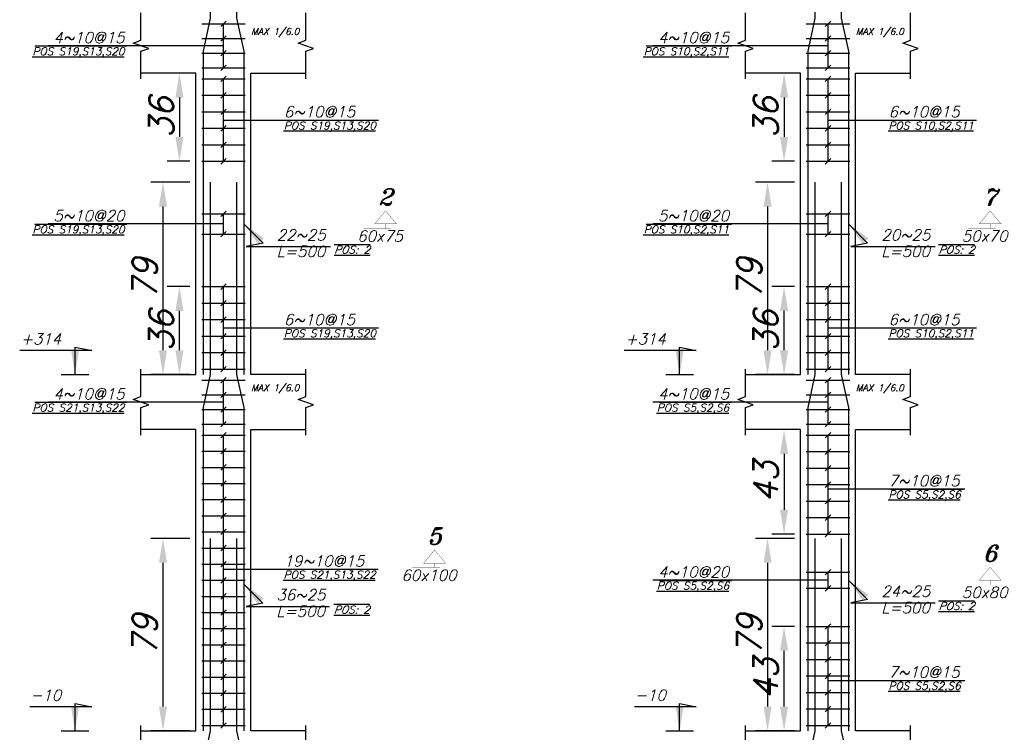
# Model space of a CAD drawing. Header units: inches. Extents: x 826 to 1034, y 702 to 834.
# Tile 3 of 93: x 883 to 891, y 716 to 722. Entities that reach past the tile are written whole.
import ezdxf
from ezdxf.enums import TextEntityAlignment as Align

# ---------------------------------------------------------------- set-up
doc = ezdxf.new("R2010")
doc.units = ezdxf.units.IN
doc.header["$MEASUREMENT"] = 0
doc.layers.add('SAZE_DRAWINGS', color=7, linetype='Continuous')
doc.styles.add('SAZE_STYLE', font='romansp.shx', dxfattribs={"oblique": 15})
doc.styles.add('SAZE_STYLE1', font='romant.shx', dxfattribs={"oblique": 15})
doc.dimstyles.new('SAZE_DIM_STYLE', dxfattribs={"dimtxt": 0.2, "dimasz": 0.2, "dimexe": 0.1, "dimexo": 0.05, "dimgap": 0.05, "dimtad": 0, "dimzin": 0, "dimdsep": 46, "dimtxsty": 'SAZE_STYLE', "dimcen": 0.09, "dimclrd": 2, "dimclre": 2, "dimclrt": 3, "dimadec": 0, "dimazin": 0, "dimtfac": 1, "dimtdec": 4, "dimtix": 1, "dimtmove": 1, "dimatfit": 3, "dimfxl": 1, "dimtolj": 1, "dimtzin": 0, "dimarcsym": 0})

# ---------------------------------------------------------------- blocks, each defined once
blk = doc.blocks.new('*D3612')
at = {"layer": 'Defpoints', "color": 0, "transparency": 16777216}
for p in [(884.1812, 717.6919), (883.9102, 716.1111), (884.1812, 716.1111)]:
    blk.add_point(p, dxfattribs=at)
at = {"layer": 'SAZE_DRAWINGS', "color": 2, "lineweight": -2, "transparency": 16777216}
for p, q in [((884.1312, 717.6919), (883.8102, 717.6919)), ((883.9102, 717.4919), (883.9102, 716.3111)), ((884.1312, 716.1111), (883.8102, 716.1111))]:
    blk.add_line(p, q, dxfattribs=at)
at = {"layer": 'SAZE_DRAWINGS', "color": 2, "transparency": 16777216}
for points in [[(883.8768, 717.4919), (883.9435, 717.4919), (883.9102, 717.6919)], [(883.8768, 716.3111), (883.9435, 716.3111), (883.9102, 716.1111)]]:
    blk.add_solid(points, dxfattribs=at)
at = {"layer": 'SAZE_DRAWINGS', "color": 3, "transparency": 16777216, "insert": (883.7602, 716.9015), "char_height": 0.2, "attachment_point": 5, "rotation": 90, "style": 'SAZE_STYLE'}
blk.add_mtext('\\A1;79', dxfattribs=at)
blk = doc.blocks.new('*D3755')
at = {"layer": 'Defpoints', "color": 0, "transparency": 16777216}
for p in [(884.1812, 720.6186), (883.9102, 719.0378), (884.1812, 719.0378)]:
    blk.add_point(p, dxfattribs=at)
at = {"layer": 'SAZE_DRAWINGS', "color": 2, "lineweight": -2, "transparency": 16777216}
for p, q in [((884.1312, 720.6186), (883.8102, 720.6186)), ((883.9102, 720.4186), (883.9102, 719.2378)), ((884.1312, 719.0378), (883.8102, 719.0378))]:
    blk.add_line(p, q, dxfattribs=at)
at = {"layer": 'SAZE_DRAWINGS', "color": 2, "transparency": 16777216}
for points in [[(883.8768, 720.4186), (883.9435, 720.4186), (883.9102, 720.6186)], [(883.8768, 719.2378), (883.9435, 719.2378), (883.9102, 719.0378)]]:
    blk.add_solid(points, dxfattribs=at)
at = {"layer": 'SAZE_DRAWINGS', "color": 3, "transparency": 16777216, "insert": (883.7602, 719.8282), "char_height": 0.2, "attachment_point": 5, "rotation": 90, "style": 'SAZE_STYLE'}
blk.add_mtext('\\A1;79', dxfattribs=at)
blk = doc.blocks.new('*D3757')
at = {"layer": 'Defpoints', "color": 0, "transparency": 16777216}
for p in [(884.0457, 719.7605), (884.1812, 719.7605), (884.1812, 719.0378)]:
    blk.add_point(p, dxfattribs=at)
at = {"layer": 'SAZE_DRAWINGS', "color": 2, "lineweight": -2, "transparency": 16777216}
for p, q in [((884.1312, 719.7605), (883.9457, 719.7605)), ((884.0457, 719.2378), (884.0457, 719.5605)), ((884.1312, 719.0378), (883.9457, 719.0378))]:
    blk.add_line(p, q, dxfattribs=at)
at = {"layer": 'SAZE_DRAWINGS', "color": 2, "transparency": 16777216}
for points in [[(884.0123, 719.5605), (884.079, 719.5605), (884.0457, 719.7605)], [(884.0123, 719.2378), (884.079, 719.2378), (884.0457, 719.0378)]]:
    blk.add_solid(points, dxfattribs=at)
at = {"layer": 'SAZE_DRAWINGS', "color": 3, "transparency": 16777216, "insert": (883.8957, 719.3991), "char_height": 0.2, "attachment_point": 5, "rotation": 90, "style": 'SAZE_STYLE'}
blk.add_mtext('\\A1;36', dxfattribs=at)
blk = doc.blocks.new('*D3758')
at = {"layer": 'Defpoints', "color": 0, "transparency": 16777216}
for p in [(884.1812, 721.5129), (884.0457, 720.7903), (884.1812, 720.7903)]:
    blk.add_point(p, dxfattribs=at)
at = {"layer": 'SAZE_DRAWINGS', "color": 2, "lineweight": -2, "transparency": 16777216}
for p, q in [((884.1312, 721.5129), (883.9457, 721.5129)), ((884.0457, 721.3129), (884.0457, 720.9903)), ((884.1312, 720.7903), (883.9457, 720.7903))]:
    blk.add_line(p, q, dxfattribs=at)
at = {"layer": 'SAZE_DRAWINGS', "color": 2, "transparency": 16777216}
for points in [[(884.0123, 721.3129), (884.079, 721.3129), (884.0457, 721.5129)], [(884.0123, 720.9903), (884.079, 720.9903), (884.0457, 720.7903)]]:
    blk.add_solid(points, dxfattribs=at)
at = {"layer": 'SAZE_DRAWINGS', "color": 3, "transparency": 16777216, "insert": (883.8957, 721.1516), "char_height": 0.2, "attachment_point": 5, "rotation": 90, "style": 'SAZE_STYLE'}
blk.add_mtext('\\A1;36', dxfattribs=at)
blk = doc.blocks.new('*D3719')
at = {"layer": 'Defpoints', "color": 0, "transparency": 16777216}
for p in [(889.1494, 717.6919), (888.8784, 716.1111), (889.1494, 716.1111)]:
    blk.add_point(p, dxfattribs=at)
at = {"layer": 'SAZE_DRAWINGS', "color": 2, "lineweight": -2, "transparency": 16777216}
for p, q in [((889.0994, 717.6919), (888.7784, 717.6919)), ((888.8784, 717.4919), (888.8784, 716.3111)), ((889.0994, 716.1111), (888.7784, 716.1111))]:
    blk.add_line(p, q, dxfattribs=at)
at = {"layer": 'SAZE_DRAWINGS', "color": 2, "transparency": 16777216}
for points in [[(888.8451, 717.4919), (888.9118, 717.4919), (888.8784, 717.6919)], [(888.8451, 716.3111), (888.9118, 716.3111), (888.8784, 716.1111)]]:
    blk.add_solid(points, dxfattribs=at)
at = {"layer": 'SAZE_DRAWINGS', "color": 3, "transparency": 16777216, "insert": (888.7284, 716.9015), "char_height": 0.2, "attachment_point": 5, "rotation": 90, "style": 'SAZE_STYLE'}
blk.add_mtext('\\A1;79', dxfattribs=at)
blk = doc.blocks.new('*D3713')
at = {"layer": 'Defpoints', "color": 0, "transparency": 16777216}
for p in [(889.1494, 720.6186), (888.8784, 719.0378), (889.1494, 719.0378)]:
    blk.add_point(p, dxfattribs=at)
at = {"layer": 'SAZE_DRAWINGS', "color": 2, "lineweight": -2, "transparency": 16777216}
for p, q in [((889.0994, 720.6186), (888.7784, 720.6186)), ((888.8784, 720.4186), (888.8784, 719.2378)), ((889.0994, 719.0378), (888.7784, 719.0378))]:
    blk.add_line(p, q, dxfattribs=at)
at = {"layer": 'SAZE_DRAWINGS', "color": 2, "transparency": 16777216}
for points in [[(888.8451, 720.4186), (888.9118, 720.4186), (888.8784, 720.6186)], [(888.8451, 719.2378), (888.9118, 719.2378), (888.8784, 719.0378)]]:
    blk.add_solid(points, dxfattribs=at)
at = {"layer": 'SAZE_DRAWINGS', "color": 3, "transparency": 16777216, "insert": (888.7284, 719.8282), "char_height": 0.2, "attachment_point": 5, "rotation": 90, "style": 'SAZE_STYLE'}
blk.add_mtext('\\A1;79', dxfattribs=at)
blk = doc.blocks.new('*D3714')
at = {"layer": 'Defpoints', "color": 0, "transparency": 16777216}
for p in [(889.0139, 716.9692), (889.1494, 716.9692), (889.1494, 716.1111)]:
    blk.add_point(p, dxfattribs=at)
at = {"layer": 'SAZE_DRAWINGS', "color": 2, "lineweight": -2, "transparency": 16777216}
for p, q in [((889.0994, 716.9692), (888.9139, 716.9692)), ((889.0139, 716.3111), (889.0139, 716.7692)), ((889.0994, 716.1111), (888.9139, 716.1111))]:
    blk.add_line(p, q, dxfattribs=at)
at = {"layer": 'SAZE_DRAWINGS', "color": 2, "transparency": 16777216}
for points in [[(888.9806, 716.7692), (889.0473, 716.7692), (889.0139, 716.9692)], [(888.9806, 716.3111), (889.0473, 716.3111), (889.0139, 716.1111)]]:
    blk.add_solid(points, dxfattribs=at)
at = {"layer": 'SAZE_DRAWINGS', "color": 3, "transparency": 16777216, "insert": (888.8639, 716.5401), "char_height": 0.2, "attachment_point": 5, "rotation": 90, "style": 'SAZE_STYLE'}
blk.add_mtext('\\A1;43', dxfattribs=at)
blk = doc.blocks.new('*D3715')
at = {"layer": 'Defpoints', "color": 0, "transparency": 16777216}
for p in [(889.1494, 718.5862), (889.0139, 717.728), (889.1494, 717.728)]:
    blk.add_point(p, dxfattribs=at)
at = {"layer": 'SAZE_DRAWINGS', "color": 2, "lineweight": -2, "transparency": 16777216}
for p, q in [((889.0994, 718.5862), (888.9139, 718.5862)), ((889.0139, 718.3862), (889.0139, 717.928)), ((889.0994, 717.728), (888.9139, 717.728))]:
    blk.add_line(p, q, dxfattribs=at)
at = {"layer": 'SAZE_DRAWINGS', "color": 2, "transparency": 16777216}
for points in [[(888.9806, 718.3862), (889.0473, 718.3862), (889.0139, 718.5862)], [(888.9806, 717.928), (889.0473, 717.928), (889.0139, 717.728)]]:
    blk.add_solid(points, dxfattribs=at)
at = {"layer": 'SAZE_DRAWINGS', "color": 3, "transparency": 16777216, "insert": (888.8639, 718.1571), "char_height": 0.2, "attachment_point": 5, "rotation": 90, "style": 'SAZE_STYLE'}
blk.add_mtext('\\A1;43', dxfattribs=at)
blk = doc.blocks.new('*D3721')
at = {"layer": 'Defpoints', "color": 0, "transparency": 16777216}
for p in [(889.0139, 719.7605), (889.1494, 719.7605), (889.1494, 719.0378)]:
    blk.add_point(p, dxfattribs=at)
at = {"layer": 'SAZE_DRAWINGS', "color": 2, "lineweight": -2, "transparency": 16777216}
for p, q in [((889.0994, 719.7605), (888.9139, 719.7605)), ((889.0139, 719.2378), (889.0139, 719.5605)), ((889.0994, 719.0378), (888.9139, 719.0378))]:
    blk.add_line(p, q, dxfattribs=at)
at = {"layer": 'SAZE_DRAWINGS', "color": 2, "transparency": 16777216}
for points in [[(888.9806, 719.5605), (889.0473, 719.5605), (889.0139, 719.7605)], [(888.9806, 719.2378), (889.0473, 719.2378), (889.0139, 719.0378)]]:
    blk.add_solid(points, dxfattribs=at)
at = {"layer": 'SAZE_DRAWINGS', "color": 3, "transparency": 16777216, "insert": (888.8639, 719.3991), "char_height": 0.2, "attachment_point": 5, "rotation": 90, "style": 'SAZE_STYLE'}
blk.add_mtext('\\A1;36', dxfattribs=at)
blk = doc.blocks.new('*D3722')
at = {"layer": 'Defpoints', "color": 0, "transparency": 16777216}
for p in [(889.1494, 721.5129), (889.0139, 720.7903), (889.1494, 720.7903)]:
    blk.add_point(p, dxfattribs=at)
at = {"layer": 'SAZE_DRAWINGS', "color": 2, "lineweight": -2, "transparency": 16777216}
for p, q in [((889.0994, 721.5129), (888.9139, 721.5129)), ((889.0139, 721.3129), (889.0139, 720.9903)), ((889.0994, 720.7903), (888.9139, 720.7903))]:
    blk.add_line(p, q, dxfattribs=at)
at = {"layer": 'SAZE_DRAWINGS', "color": 2, "transparency": 16777216}
for points in [[(888.9806, 721.3129), (889.0473, 721.3129), (889.0139, 721.5129)], [(888.9806, 720.9903), (889.0473, 720.9903), (889.0139, 720.7903)]]:
    blk.add_solid(points, dxfattribs=at)
at = {"layer": 'SAZE_DRAWINGS', "color": 3, "transparency": 16777216, "insert": (888.8639, 721.1516), "char_height": 0.2, "attachment_point": 5, "rotation": 90, "style": 'SAZE_STYLE'}
blk.add_mtext('\\A1;36', dxfattribs=at)

msp = doc.modelspace()

# ---------------------------------------------------------------- linework, layer by layer
at = {"layer": 'SAZE_DRAWINGS', "color": 3}
for p, q in [((884.2286, 721.9194), (884.5854, 721.9194)), ((889.1969, 721.9194), (889.5537, 721.9194)), ((884.2286, 721.799), (884.5854, 721.799)), ((889.1969, 721.799), (889.5537, 721.799)), ((884.2286, 721.6785), (884.5854, 721.6785)), ((889.1969, 721.6785), (889.5537, 721.6785)), ((884.2286, 721.5581), (884.5854, 721.5581)), ((889.1969, 721.5581), (889.5537, 721.5581)), ((884.2286, 721.4677), (884.5854, 721.4677)), ((889.1969, 721.4677), (889.5537, 721.4677)), ((884.2286, 721.3322), (884.5854, 721.3322)), ((889.1969, 721.3322), (889.5537, 721.3322)), ((884.2286, 721.1967), (884.5854, 721.1967)), ((889.1969, 721.1967), (889.5537, 721.1967)), ((884.2286, 721.0612), (884.5854, 721.0612)), ((889.1969, 721.0612), (889.5537, 721.0612)), ((884.2286, 720.9258), (884.5854, 720.9258)), ((889.1969, 720.9258), (889.5537, 720.9258)), ((884.2286, 720.7903), (884.5854, 720.7903)), ((889.1969, 720.7903), (889.5537, 720.7903)), ((884.2286, 720.3589), (884.5854, 720.3589)), ((889.1969, 720.3589), (889.5537, 720.3589)), ((884.2286, 720.1918), (884.5854, 720.1918)), ((889.1969, 720.1918), (889.5537, 720.1918)), ((884.2286, 719.7605), (884.5854, 719.7605)), ((889.1969, 719.7605), (889.5537, 719.7605)), ((884.2286, 719.625), (884.5854, 719.625)), ((889.1969, 719.625), (889.5537, 719.625)), ((884.2286, 719.4895), (884.5854, 719.4895)), ((889.1969, 719.4895), (889.5537, 719.4895)), ((884.2286, 719.354), (884.5854, 719.354)), ((889.1969, 719.354), (889.5537, 719.354)), ((884.2286, 719.2185), (884.5854, 719.2185)), ((889.1969, 719.2185), (889.5537, 719.2185)), ((884.2286, 719.083), (884.5854, 719.083)), ((889.1969, 719.083), (889.5537, 719.083)), ((883.0746, 719.0378), (883.3004, 719.0378)), ((884.2286, 718.9926), (884.5854, 718.9926)), ((888.0429, 719.0378), (888.2687, 719.0378)), ((889.1969, 718.9926), (889.5537, 718.9926)), ((884.2286, 718.8722), (884.5854, 718.8722)), ((889.1969, 718.8722), (889.5537, 718.8722)), ((884.2286, 718.7518), (884.5854, 718.7518)), ((889.1969, 718.7518), (889.5537, 718.7518)), ((884.2286, 718.6313), (884.5854, 718.6313)), ((889.1969, 718.6313), (889.5537, 718.6313)), ((884.2286, 718.541), (884.5854, 718.541)), ((889.1969, 718.541), (889.5537, 718.541)), ((884.2286, 718.4085), (884.5854, 718.4085)), ((889.1969, 718.4055), (889.5537, 718.4055)), ((884.2286, 718.276), (884.5854, 718.276)), ((889.1969, 718.27), (889.5537, 718.27)), ((884.2286, 718.1435), (884.5854, 718.1435)), ((889.1969, 718.1345), (889.5537, 718.1345)), ((884.2286, 718.011), (884.5854, 718.011)), ((889.1969, 717.999), (889.5537, 717.999)), ((884.2286, 717.8786), (884.5854, 717.8786)), ((889.1969, 717.8635), (889.5537, 717.8635)), ((884.2286, 717.7461), (884.5854, 717.7461)), ((889.1969, 717.728), (889.5537, 717.728)), ((884.2286, 717.6136), (884.5854, 717.6136)), ((884.2286, 717.4811), (884.5854, 717.4811)), ((889.1969, 717.4148), (889.5537, 717.4148)), ((884.2286, 717.3486), (884.5854, 717.3486)), ((889.1969, 717.2824), (889.5537, 717.2824)), ((884.2286, 717.2161), (884.5854, 717.2161)), ((884.2286, 717.0836), (884.5854, 717.0836)), ((889.1969, 716.9692), (889.5537, 716.9692)), ((884.2286, 716.9511), (884.5854, 716.9511)), ((884.2286, 716.8187), (884.5854, 716.8187)), ((889.1969, 716.8337), (889.5537, 716.8337)), ((884.2286, 716.6862), (884.5854, 716.6862)), ((889.1969, 716.6982), (889.5537, 716.6982)), ((884.2286, 716.5537), (884.5854, 716.5537)), ((889.1969, 716.5627), (889.5537, 716.5627)), ((884.2286, 716.4212), (884.5854, 716.4212)), ((889.1969, 716.4272), (889.5537, 716.4272)), ((884.2286, 716.2887), (884.5854, 716.2887)), ((889.1969, 716.2917), (889.5537, 716.2917)), ((884.2286, 716.1562), (884.5854, 716.1562)), ((889.1969, 716.1562), (889.5537, 716.1562)), ((883.0746, 716.1111), (883.3004, 716.1111)), ((888.0429, 716.1111), (888.2687, 716.1111))]:
    msp.add_line(p, q, dxfattribs=at)
at = {"layer": 'SAZE_DRAWINGS', "color": 2}
for p, q in [((884.4296, 721.942), (884.3844, 721.8968)), ((884.407, 721.5581), (884.407, 721.9194)), ((889.3978, 721.942), (889.3527, 721.8968)), ((889.3753, 721.5581), (889.3753, 721.9194)), ((884.4296, 721.8215), (884.3844, 721.7764)), ((889.3978, 721.8215), (889.3527, 721.7764)), ((884.407, 721.7387), (882.9676, 721.7387)), ((889.3753, 721.7387), (887.9359, 721.7387)), ((884.4296, 721.7011), (884.3844, 721.6559)), ((889.3978, 721.7011), (889.3527, 721.6559)), ((884.4296, 721.5807), (884.3844, 721.5355)), ((889.3978, 721.5807), (889.3527, 721.5355)), ((884.4296, 721.4903), (884.3844, 721.4452)), ((889.3978, 721.4903), (889.3527, 721.4452)), ((884.407, 720.7903), (884.407, 721.4677)), ((889.3753, 720.7903), (889.3753, 721.4677)), ((884.4296, 721.3548), (884.3844, 721.3097)), ((889.3978, 721.3548), (889.3527, 721.3097)), ((884.4296, 721.2193), (884.3844, 721.1742)), ((889.3978, 721.2193), (889.3527, 721.1742)), ((884.4296, 721.0838), (884.3844, 721.0387)), ((884.407, 721.129), (885.5259, 721.129)), ((889.3978, 721.0838), (889.3527, 721.0387)), ((889.3753, 721.129), (890.4942, 721.129)), ((884.4296, 720.9483), (884.3844, 720.9032)), ((889.3978, 720.9483), (889.3527, 720.9032)), ((884.4296, 720.8128), (884.3844, 720.7677)), ((889.3978, 720.8128), (889.3527, 720.7677)), ((884.4296, 720.3815), (884.3844, 720.3363)), ((884.407, 720.1918), (884.407, 720.3589)), ((889.3978, 720.3815), (889.3527, 720.3363)), ((889.3753, 720.1918), (889.3753, 720.3589)), ((884.407, 720.2754), (882.9676, 720.2754)), ((889.3753, 720.2754), (887.9359, 720.2754)), ((884.4296, 720.2144), (884.3844, 720.1692)), ((889.3978, 720.2144), (889.3527, 720.1692)), ((884.4296, 719.7831), (884.3844, 719.7379)), ((884.407, 719.083), (884.407, 719.7605)), ((889.3978, 719.7831), (889.3527, 719.7379)), ((889.3753, 719.083), (889.3753, 719.7605)), ((884.4296, 719.6476), (884.3844, 719.6024)), ((889.3978, 719.6476), (889.3527, 719.6024)), ((884.4296, 719.5121), (884.3844, 719.4669)), ((889.3978, 719.5121), (889.3527, 719.4669)), ((884.407, 719.4217), (885.5259, 719.4217)), ((889.3753, 719.4217), (890.4942, 719.4217)), ((884.4296, 719.3766), (884.3844, 719.3314)), ((889.3978, 719.3766), (889.3527, 719.3314)), ((884.4296, 719.2411), (884.3844, 719.1959)), ((889.3978, 719.2411), (889.3527, 719.1959)), ((884.4296, 719.1056), (884.3844, 719.0604)), ((889.3978, 719.1056), (889.3527, 719.0604)), ((884.4296, 719.0152), (884.3844, 718.9701)), ((884.407, 718.6313), (884.407, 718.9926)), ((889.3978, 719.0152), (889.3527, 718.9701)), ((889.3753, 718.6313), (889.3753, 718.9926)), ((884.4296, 718.8948), (884.3844, 718.8496)), ((889.3978, 718.8948), (889.3527, 718.8496)), ((884.407, 718.812), (882.9676, 718.812)), ((884.4296, 718.7743), (884.3844, 718.7292)), ((889.3753, 718.812), (887.9359, 718.812)), ((889.3978, 718.7743), (889.3527, 718.7292)), ((884.4296, 718.6539), (884.3844, 718.6087)), ((889.3978, 718.6539), (889.3527, 718.6087)), ((884.4296, 718.5636), (884.3844, 718.5184)), ((884.407, 716.1562), (884.407, 718.541)), ((889.3978, 718.5636), (889.3527, 718.5184)), ((889.3753, 717.728), (889.3753, 718.541)), ((884.4296, 718.4311), (884.3844, 718.3859)), ((889.3978, 718.4281), (889.3527, 718.3829)), ((884.4296, 718.2986), (884.3844, 718.2534)), ((889.3978, 718.2926), (889.3527, 718.2474)), ((884.4296, 718.1661), (884.3844, 718.1209)), ((889.3978, 718.1571), (889.3527, 718.1119)), ((889.3753, 718.0984), (890.4985, 718.0984)), ((884.4296, 718.0336), (884.3844, 717.9885)), ((889.3978, 718.0216), (889.3527, 717.9764)), ((884.4296, 717.9011), (884.3844, 717.856)), ((889.3978, 717.8861), (889.3527, 717.8409)), ((884.4296, 717.7686), (884.3844, 717.7235)), ((889.3978, 717.7506), (889.3527, 717.7054)), ((884.4296, 717.6362), (884.3844, 717.591)), ((884.4296, 717.5037), (884.3844, 717.4585)), ((884.4296, 717.3712), (884.3844, 717.326)), ((884.405, 717.4393), (885.6013, 717.4393)), ((889.3978, 717.4374), (889.3527, 717.3923)), ((889.3753, 717.2824), (889.3753, 717.4148)), ((889.3753, 717.3486), (887.9359, 717.3486)), ((889.3978, 717.3049), (889.3527, 717.2598)), ((884.4296, 717.2387), (884.3844, 717.1935)), ((884.4296, 717.1062), (884.3844, 717.061)), ((884.4296, 716.9737), (884.3844, 716.9286)), ((889.3978, 716.9918), (889.3527, 716.9466)), ((889.3753, 716.1562), (889.3753, 716.9692)), ((884.4296, 716.8412), (884.3844, 716.7961)), ((889.3978, 716.8563), (889.3527, 716.8111)), ((889.3978, 716.7208), (889.3527, 716.6756)), ((884.4296, 716.7088), (884.3844, 716.6636)), ((884.4296, 716.5763), (884.3844, 716.5311)), ((889.3978, 716.5853), (889.3527, 716.5401)), ((889.3753, 716.5266), (890.4985, 716.5266)), ((884.4296, 716.4438), (884.3844, 716.3986)), ((889.3978, 716.4498), (889.3527, 716.4046)), ((884.4296, 716.3113), (884.3844, 716.2661)), ((889.3978, 716.3143), (889.3527, 716.2691)), ((884.4296, 716.1788), (884.3844, 716.1336)), ((889.3978, 716.1788), (889.3527, 716.1336))]:
    msp.add_line(p, q, dxfattribs=at)
at = {"layer": 'SAZE_DRAWINGS', "color": 6}
for points in [[(884.2986, 723.5454), (884.2986, 721.9646), (884.2399, 721.6936), (884.2399, 719.0378)], [(884.5154, 723.5454), (884.5154, 721.9646), (884.5741, 721.6936), (884.5741, 719.0378)], [(889.2669, 723.5454), (889.2669, 721.9646), (889.2081, 721.6936), (889.2081, 719.0378)], [(889.4837, 723.5454), (889.4837, 721.9646), (889.5424, 721.6936), (889.5424, 719.0378)], [(884.2986, 720.6186), (884.2986, 719.0378), (884.2399, 718.7668), (884.2399, 716.1111)], [(884.5154, 720.6186), (884.5154, 719.0378), (884.5741, 718.7668), (884.5741, 716.1111)], [(889.2669, 720.6186), (889.2669, 719.0378), (889.2081, 718.7668), (889.2081, 716.1111)], [(889.4837, 720.6186), (889.4837, 719.0378), (889.5424, 718.7668), (889.5424, 716.1111)], [(884.2986, 717.6919), (884.2986, 716.1111), (884.2399, 715.8401), (884.2399, 712.1297), (884.3754, 712.1297)], [(884.5154, 717.6919), (884.5154, 716.1111), (884.5741, 715.8401), (884.5741, 712.071), (884.4386, 712.071)], [(889.2669, 717.6919), (889.2669, 716.1111), (889.2081, 715.8401), (889.2081, 712.1297), (889.3436, 712.1297)], [(889.4837, 717.6919), (889.4837, 716.1111), (889.5424, 715.8401), (889.5424, 712.071), (889.4069, 712.071)]]:
    msp.add_lwpolyline(points, dxfattribs=at)
at = {"layer": 'SAZE_DRAWINGS', "color": 1}
for points in [[(883.7295, 721.4677), (883.7295, 721.6936), (883.7927, 721.7162), (883.6663, 721.7613), (883.7295, 721.7839), (883.7295, 722.0097)], [(885.0845, 721.4677), (885.0845, 721.6936), (885.1477, 721.7162), (885.0213, 721.7613), (885.0845, 721.7839), (885.0845, 722.0097)], [(888.6978, 721.4677), (888.6978, 721.6936), (888.761, 721.7162), (888.6345, 721.7613), (888.6978, 721.7839), (888.6978, 722.0097)], [(890.0527, 721.4677), (890.0527, 721.6936), (890.116, 721.7162), (889.9895, 721.7613), (890.0527, 721.7839), (890.0527, 722.0097)], [(883.7295, 718.541), (883.7295, 718.7668), (883.7927, 718.7894), (883.6663, 718.8346), (883.7295, 718.8571), (883.7295, 719.083)], [(885.0845, 718.541), (885.0845, 718.7668), (885.1477, 718.7894), (885.0213, 718.8346), (885.0845, 718.8571), (885.0845, 719.083)], [(888.6978, 718.541), (888.6978, 718.7668), (888.761, 718.7894), (888.6345, 718.8346), (888.6978, 718.8571), (888.6978, 719.083)], [(890.0527, 718.541), (890.0527, 718.7668), (890.116, 718.7894), (889.9895, 718.8346), (890.0527, 718.8571), (890.0527, 719.083)], [(883.7295, 715.6142), (883.7295, 715.8401), (883.7927, 715.8626), (883.6663, 715.9078), (883.7295, 715.9304), (883.7295, 716.1562)], [(885.0845, 715.6142), (885.0845, 715.8401), (885.1477, 715.8626), (885.0213, 715.9078), (885.0845, 715.9304), (885.0845, 716.1562)], [(888.6978, 715.6142), (888.6978, 715.8401), (888.761, 715.8626), (888.6345, 715.9078), (888.6978, 715.9304), (888.6978, 716.1562)], [(890.0527, 715.6142), (890.0527, 715.8401), (890.116, 715.8626), (889.9895, 715.9078), (890.0527, 715.9304), (890.0527, 716.1562)]]:
    msp.add_lwpolyline(points, dxfattribs=at)
at = {"layer": 'SAZE_DRAWINGS', "color": 3}
for points in [[(883.7295, 719.0378), (884.1812, 719.0378), (884.1812, 721.5129), (883.7295, 721.5129)], [(885.0845, 719.0378), (884.6328, 719.0378), (884.6328, 721.5129), (885.0845, 721.5129)], [(888.6978, 719.0378), (889.1494, 719.0378), (889.1494, 721.5129), (888.6978, 721.5129)], [(890.0527, 719.0378), (889.6011, 719.0378), (889.6011, 721.5129), (890.0527, 721.5129)], [(883.7295, 716.1111), (884.1812, 716.1111), (884.1812, 718.5862), (883.7295, 718.5862)], [(885.0845, 716.1111), (884.6328, 716.1111), (884.6328, 718.5862), (885.0845, 718.5862)], [(888.6978, 716.1111), (889.1494, 716.1111), (889.1494, 718.5862), (888.6978, 718.5862)], [(890.0527, 716.1111), (889.6011, 716.1111), (889.6011, 718.5862), (890.0527, 718.5862)]]:
    msp.add_lwpolyline(points, dxfattribs=at)
at = {"layer": 'SAZE_DRAWINGS', "color": 3, "const_width": 0.00226}
for points in [[(885.6491, 720.2754), (885.8297, 720.2754), (885.7394, 720.3838)], [(890.6173, 720.2754), (890.798, 720.2754), (890.7077, 720.3838)], [(886.0511, 717.4891), (886.2317, 717.4891), (886.1414, 717.5975)], [(890.6173, 717.3486), (890.798, 717.3486), (890.7077, 717.457)]]:
    msp.add_lwpolyline(points, close=True, dxfattribs=at)
for points in [[(885.7394, 720.2754), (885.7394, 720.2392), (885.7846, 720.2392), (885.5587, 720.2392)], [(890.7077, 720.2754), (890.7077, 720.2392), (890.7528, 720.2392), (890.527, 720.2392)], [(886.1414, 717.4891), (886.1414, 717.453), (886.1866, 717.453), (885.9607, 717.453)], [(890.7077, 717.3486), (890.7077, 717.3125), (890.7528, 717.3125), (890.527, 717.3125)]]:
    msp.add_lwpolyline(points, dxfattribs=at)

# ---------------------------------------------------------------- texts
at = {"layer": 'SAZE_DRAWINGS', "color": 2, "style": 'SAZE_STYLE', "oblique": 15}
for s, p in [('4~10@15', (883.594, 721.7613)), ('4~10@15', (888.5623, 721.7613)), ('5~10@20', (883.594, 720.2979)), ('5~10@20', (888.5623, 720.2979)), ('4~10@15', (883.594, 718.8346)), ('4~10@15', (888.5623, 718.8346)), ('4~10@20', (888.5623, 717.3712))]:
    msp.add_text(s, height=0.09033, dxfattribs=at).set_placement(p, align=Align.RIGHT)
at = {"layer": 'SAZE_DRAWINGS', "color": 3, "style": 'SAZE_STYLE', "oblique": 15}
for p in [(884.6351, 721.8291), (889.6033, 721.8291), (884.6351, 718.9023), (889.6033, 718.9023)]:
    msp.add_text('MAX 1/6.0', height=0.0542, dxfattribs=at).set_placement(p)
at = {"layer": 'SAZE_DRAWINGS', "color": 2, "style": 'SAZE_STYLE', "oblique": 15}
for s, p in [('%%U%%OPOS S19,S13,S20', (883.5941, 721.7252)), ('%%U%%OPOS S10,S2,S11', (888.5624, 721.7252)), ('%%U%%OPOS S19,S13,S20', (883.5941, 720.2618)), ('%%U%%OPOS S10,S2,S11', (888.5624, 720.2618)), ('%%U%%OPOS S21,S13,S22', (883.5941, 718.7984)), ('%%U%%OPOS S5,S2,S6', (888.5624, 718.7984)), ('%%U%%OPOS S5,S2,S6', (888.5624, 717.3351))]:
    msp.add_text(s, height=0.063232, dxfattribs=at).set_placement(p, align=Align.TOP_RIGHT)
for s, p in [('6~10@15', (884.9038, 721.1516)), ('6~10@15', (889.8721, 721.1516)), ('6~10@15', (884.9038, 719.4443)), ('6~10@15', (889.8721, 719.4443)), ('7~10@15', (889.8721, 718.1209)), ('19~10@15', (884.9018, 717.4619)), ('7~10@15', (889.8721, 716.5492))]:
    msp.add_text(s, height=0.09033, dxfattribs=at).set_placement(p)
for s, p in [('%%U%%OPOS S19,S13,S20', (884.9039, 721.1154)), ('%%U%%OPOS S10,S2,S11', (889.8722, 721.1154)), ('%%U%%OPOS S19,S13,S20', (884.9039, 719.4082)), ('%%U%%OPOS S10,S2,S11', (889.8722, 719.4082)), ('%%U%%OPOS S5,S2,S6', (889.8722, 718.0848)), ('%%U%%OPOS S21,S13,S22', (884.9019, 717.4258)), ('%%U%%OPOS S5,S2,S6', (889.8722, 716.513))]:
    msp.add_text(s, height=0.063232, dxfattribs=at).set_placement(p, align=Align.TOP_LEFT)
at = {"layer": 'SAZE_DRAWINGS', "color": 3, "style": 'SAZE_STYLE1', "oblique": 15}
for s, p in [('2', (885.7394, 720.4289)), ('7', (890.7077, 720.4289)), ('5', (886.1414, 717.6426)), ('6', (890.7077, 717.5022))]:
    msp.add_text(s, height=0.1355, dxfattribs=at).set_placement(p, align=Align.CENTER)
for s, p in [('60x75', (885.6942, 720.2212)), ('50x70', (890.6625, 720.2212)), ('60x100', (886.0962, 717.4349)), ('50x80', (890.6625, 717.2944))]:
    msp.add_text(s, height=0.09033, dxfattribs=at).set_placement(p, align=Align.TOP_CENTER)
at = {"layer": 'SAZE_DRAWINGS', "color": 3, "char_height": 0.09033, "style": 'SAZE_STYLE'}
for s, insert, attachment_point in [('\\A1;22~25', (884.8451, 720.1399), 7), ('\\A1;20~25', (889.8134, 720.1399), 7), ('+314', (883.0746, 719.2862), 9), ('+314', (888.0429, 719.2862), 9), ('\\A1;24~25', (889.8134, 717.2131), 7), ('\\A1;36~25', (884.8426, 717.1839), 7), ('-10', (883.0746, 716.3595), 9), ('-10', (888.0429, 716.3595), 9)]:
    msp.add_mtext(s, dxfattribs=dict(at, insert=insert, attachment_point=attachment_point))
at = {"layer": 'SAZE_DRAWINGS', "color": 2, "attachment_point": 1, "style": 'SAZE_STYLE'}
for s, insert, char_height in [('L=500', (884.8451, 720.0947), 0.09033), ('{\\Q20;\\L\\OPOS: 2}', (885.3162, 720.0947), 0.063232), ('L=500', (889.8134, 720.0947), 0.09033), ('{\\Q20;\\L\\OPOS: 2}', (890.2844, 720.0947), 0.063232), ('L=500', (884.8426, 717.1388), 0.09033), ('{\\Q20;\\L\\OPOS: 2}', (885.3136, 717.1388), 0.063232), ('L=500', (889.8134, 717.1679), 0.09033), ('{\\Q20;\\L\\OPOS: 2}', (890.2844, 717.1679), 0.063232)]:
    msp.add_mtext(s, dxfattribs=dict(at, insert=insert, char_height=char_height))

# ---------------------------------------------------------------- dimensions: what is measured, and where the dimension line sits
at = {"layer": 'SAZE_DRAWINGS', "color": 3}
for base, p1, p2, override, picture, middle in [((884.0457, 720.7903), (884.1812, 721.5129), (884.1812, 720.7903), {"dimtxt": 0.2, "dimasz": 0.2, "dimgap": 0.05, "dimtad": 1, "dimtoh": 1, "dimdec": 1, "dimlfac": 50, "dimrnd": 0.5, "dimzin": 8, "dimclrd": 2, "dimclre": 2, "dimclrt": 3}, '*D3758', (883.8957, 721.1516)), ((889.0139, 720.7903), (889.1494, 721.5129), (889.1494, 720.7903), {"dimtxt": 0.2, "dimasz": 0.2, "dimgap": 0.05, "dimtad": 1, "dimtoh": 1, "dimdec": 1, "dimlfac": 50, "dimrnd": 0.5, "dimzin": 8, "dimclrd": 2, "dimclre": 2, "dimclrt": 3}, '*D3722', (888.8639, 721.1516)), ((883.9102, 719.0378), (884.1812, 720.6186), (884.1812, 719.0378), {"dimtxt": 0.2, "dimasz": 0.2, "dimgap": 0.05, "dimtad": 1, "dimtoh": 1, "dimdec": 1, "dimlfac": 50, "dimrnd": 1, "dimzin": 8, "dimclrd": 2, "dimclre": 2, "dimclrt": 3}, '*D3755', (883.7602, 719.8282)), ((888.8784, 719.0378), (889.1494, 720.6186), (889.1494, 719.0378), {"dimtxt": 0.2, "dimasz": 0.2, "dimgap": 0.05, "dimtad": 1, "dimtoh": 1, "dimdec": 1, "dimlfac": 50, "dimrnd": 1, "dimzin": 8, "dimclrd": 2, "dimclre": 2, "dimclrt": 3}, '*D3713', (888.7284, 719.8282)), ((884.0457, 719.7605), (884.1812, 719.0378), (884.1812, 719.7605), {"dimtxt": 0.2, "dimasz": 0.2, "dimgap": 0.05, "dimtad": 1, "dimtoh": 1, "dimdec": 1, "dimlfac": 50, "dimrnd": 0.5, "dimzin": 8, "dimclrd": 2, "dimclre": 2, "dimclrt": 3}, '*D3757', (883.8957, 719.3991)), ((889.0139, 719.7605), (889.1494, 719.0378), (889.1494, 719.7605), {"dimtxt": 0.2, "dimasz": 0.2, "dimgap": 0.05, "dimtad": 1, "dimtoh": 1, "dimdec": 1, "dimlfac": 50, "dimrnd": 0.5, "dimzin": 8, "dimclrd": 2, "dimclre": 2, "dimclrt": 3}, '*D3721', (888.8639, 719.3991)), ((889.0139, 717.728), (889.1494, 718.5862), (889.1494, 717.728), {"dimtxt": 0.2, "dimasz": 0.2, "dimgap": 0.05, "dimtad": 1, "dimtoh": 1, "dimdec": 1, "dimlfac": 50, "dimrnd": 0.5, "dimzin": 8, "dimclrd": 2, "dimclre": 2, "dimclrt": 3}, '*D3715', (888.8639, 718.1571)), ((883.9102, 716.1111), (884.1812, 717.6919), (884.1812, 716.1111), {"dimtxt": 0.2, "dimasz": 0.2, "dimgap": 0.05, "dimtad": 1, "dimtoh": 1, "dimdec": 1, "dimlfac": 50, "dimrnd": 1, "dimzin": 8, "dimclrd": 2, "dimclre": 2, "dimclrt": 3}, '*D3612', (883.7602, 716.9015)), ((888.8784, 716.1111), (889.1494, 717.6919), (889.1494, 716.1111), {"dimtxt": 0.2, "dimasz": 0.2, "dimgap": 0.05, "dimtad": 1, "dimtoh": 1, "dimdec": 1, "dimlfac": 50, "dimrnd": 1, "dimzin": 8, "dimclrd": 2, "dimclre": 2, "dimclrt": 3}, '*D3719', (888.7284, 716.9015)), ((889.0139, 716.9692), (889.1494, 716.1111), (889.1494, 716.9692), {"dimtxt": 0.2, "dimasz": 0.2, "dimgap": 0.05, "dimtad": 1, "dimtoh": 1, "dimdec": 1, "dimlfac": 50, "dimrnd": 0.5, "dimzin": 8, "dimclrd": 2, "dimclre": 2, "dimclrt": 3}, '*D3714', (888.8639, 716.5401))]:
    dim = msp.add_linear_dim(base=base, p1=p1, p2=p2, angle=90, dimstyle='SAZE_DIM_STYLE', override=override, dxfattribs=at)
    dim.commit()
    dim.dimension.update_dxf_attribs({"geometry": picture, "text_midpoint": middle})

# ---------------------------------------------------------------- leaders
at = {"layer": 'SAZE_DRAWINGS', "color": 7, "annotation_type": 0, "has_hookline": 1}
for points, hookline_direction, text_width in [([(884.5741, 720.2754), (884.7322, 720.1173), (884.5951, 720.0899), (884.7951, 720.0899)], 0, 0.4415), ([(889.5424, 720.2754), (889.7005, 720.1173), (889.5634, 720.0899), (889.7634, 720.0899)], 0, 0.4415), ([(883.1875, 719.0378), (883.1875, 719.2636), (883.3246, 719.2362), (883.1246, 719.2362)], 1, 0.3418), ([(888.1558, 719.0378), (888.1558, 719.2636), (888.2929, 719.2362), (888.0929, 719.2362)], 1, 0.3418), ([(884.5716, 717.3194), (884.7297, 717.1614), (884.5926, 717.1339), (884.7926, 717.1339)], 0, 0.4368), ([(889.5424, 717.3486), (889.7005, 717.1905), (889.5634, 717.1631), (889.7634, 717.1631)], 0, 0.4415), ([(883.1875, 716.1111), (883.1875, 716.3369), (883.3246, 716.3095), (883.1246, 716.3095)], 1, 0.2587), ([(888.1558, 716.1111), (888.1558, 716.3369), (888.2929, 716.3095), (888.0929, 716.3095)], 1, 0.2587)]:
    msp.add_leader(points, dimstyle='SAZE_DIM_STYLE', override={"dimasz": 0.2, "dimgap": 0.05, "dimtad": 1, "dimtoh": 1, "dimrnd": 0.05, "dimclrd": 2}, dxfattribs=dict(at, hookline_direction=hookline_direction, text_width=text_width))

doc.saveas('drawing.dxf')
